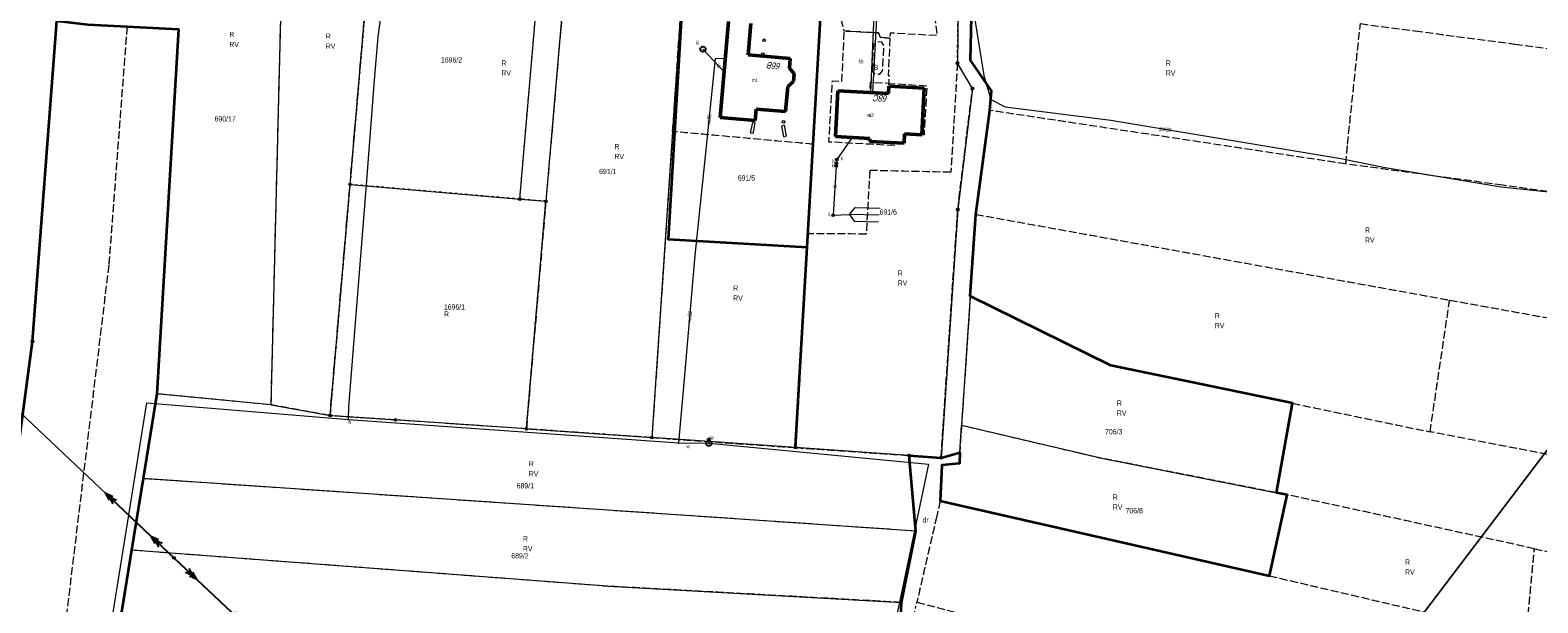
# Model space of a CAD drawing. Header units: metres. Extents: x 6590050 to 6616701, y 5542928 to 5566958.
# Tile 41 of 48: x 6598948 to 6599235, y 5546630 to 5546739. Entities that reach past the tile are written whole.
import ezdxf
from ezdxf.enums import TextEntityAlignment as Align

# ---------------------------------------------------------------- set-up
doc = ezdxf.new("R2010")
doc.units = ezdxf.units.M
doc.header["$MEASUREMENT"] = 0
for name, pattern in [('1.5_0.5', [2, 1.5, -0.5]), ('219-500', [0]), ('egba01_500', [0]), ('egkk-500', [2, 1.5, -0.5]), ('egug-500', [1, 0.5, -0.5]), ('suep_sn_500', [0])]:
    doc.linetypes.add(name, pattern=pattern)
doc.layers.get('0').update_dxf_attribs({"color": 2, "linetype": 'CONTINUOUS', "lineweight": 5})
for name, color, linetype in [('202-punkt graniczny', 7, 'CONTINUOUS'), ('203-punkt graniczny', 7, 'CONTINUOUS'), ('209-oznaczenie konturu klasyfikacyjnego', 7, 'CONTINUOUS'), ('210-oznaczenie konturu użytku gruntowego', 7, 'CONTINUOUS'), ('211-numer działki ewidencyjnej', 7, 'CONTINUOUS'), ('217-kontur klasyfikacyjny', 7, 'CONTINUOUS'), ('218-kontur użytku gruntowego', 7, 'CONTINUOUS'), ('219-działka ewidencyjna', 7, 'CONTINUOUS'), ('312-budynek ewidencyjny', 7, 'CONTINUOUS'), ('312-oznaczenie budynku ewidencyjnego-Atr117', 7, 'CONTINUOUS'), ('Adres nieruchomości (na budynku)', 7, 'CONTINUOUS'), ('Granica arkusza mapy', 7, 'CONTINUOUS'), ('hydrant', 7, 'CONTINUOUS'), ('jezdnia', 7, 'CONTINUOUS'), ('obszar utwardzony', 7, 'CONTINUOUS'), ('obszar utwardzony-Atr17', 7, 'CONTINUOUS'), ('ogrodzenie trwałe', 7, 'CONTINUOUS'), ('osadnik  szambo', 7, 'CONTINUOUS'), ('osadnik  szambo-Atr17', 7, 'CONTINUOUS'), ('podpora (punkt)', 7, 'CONTINUOUS'), ('przewód elektroenergetyczny podziemny', 7, 'CONTINUOUS'), ('przewód elektroenergetyczny średniego napięcia', 7, 'CONTINUOUS'), ('przewód gazowy', 7, 'CONTINUOUS'), ('przewód gazowy-Atr1', 7, 'CONTINUOUS'), ('przewód kanalizacyjny', 7, 'CONTINUOUS'), ('przewód kanalizacyjny-Atr1', 7, 'CONTINUOUS'), ('przewód wodociągowy', 7, 'CONTINUOUS'), ('przewód wodociągowy-Atr1', 7, 'CONTINUOUS'), ('studnia kanalizacyjna', 7, 'CONTINUOUS'), ('studnia kanalizacyjna-Atr17', 7, 'CONTINUOUS'), ('słup przewodów napowietrznych', 7, 'CONTINUOUS'), ('zasuwa lub zawór', 7, 'CONTINUOUS'), ('zasuwa lub zawór-Atr17', 7, 'CONTINUOUS'), ('ściana oporowa (linia)', 7, 'CONTINUOUS')]:
    doc.layers.add(name, color=color, linetype=linetype)
doc.styles.get("Standard").update_dxf_attribs({"font": 'Working1250', "width": 0.75})
doc.linetypes.add('902-500', pattern='A,3.75,0,[1,ksztalty.shx,S=0.5,R=0,X=0,Y=0],3.75', length=7.5)
doc.linetypes.add('otdn_500_short', pattern='A,2.5,0,[21,ksztalty.shx,S=0.5,R=0,X=-1,Y=0],0.5', length=3)

# ---------------------------------------------------------------- blocks, each defined once
blk = doc.blocks.new('202')
at = {"color": 0, "linetype": 'Continuous', "lineweight": 0}
blk.add_circle((0, 0), 0.25, dxfattribs=at)
blk = doc.blocks.new('203')
at = {"linetype": 'Continuous', "lineweight": 0}
h = blk.add_hatch(color=0, dxfattribs=at)
edge = h.paths.add_edge_path()
edge.add_arc((0, 0), 0.045, 0, 360)
blk = doc.blocks.new('IB04')
at = {"color": 0, "linetype": 'Continuous', "lineweight": 13}
blk.add_circle((0, 0), 0.25, dxfattribs=at)
blk = doc.blocks.new('US15')
at = {"color": 0, "linetype": 'Continuous', "lineweight": 13}
blk.add_circle((0, 0), 0.25, dxfattribs=at)
blk = doc.blocks.new('SUKM')
at = {"color": 0, "linetype": 'Continuous'}
blk.add_circle((0, 0), 0.5, dxfattribs=at)
blk = doc.blocks.new('US25')
at = {"linetype": 'Continuous', "lineweight": 0}
h = blk.add_hatch(color=0, dxfattribs=at)
edge = h.paths.add_edge_path()
edge.add_arc((0, 0), 0.2, 0, 360)
blk = doc.blocks.new('SUWH')
at = {"color": 0, "linetype": 'Continuous'}
for p in [(-0.354, 0.646), (0, 0.5), (0.354, 0.646)]:
    blk.add_line(p, (0, 1), dxfattribs=at)
blk.add_circle((0, 0), 0.5, dxfattribs=at)
blk = doc.blocks.new('SUEP2')
at = {"color": 0, "linetype": 'Continuous'}
for p, q in [((0, 0), (6.027, 0)), ((5.027, 0), (3.527, 0.5)), ((5.027, 0), (3.527, -0.5)), ((6.027, 0), (4.527, 0.5)), ((6.027, 0), (4.527, -0.5)), ((6.027, 0), (18.027, 0)), ((17.027, 0), (15.527, 0.5)), ((17.027, 0), (15.527, -0.5)), ((18.027, 0), (16.527, 0.5)), ((18.027, 0), (16.527, -0.5))]:
    blk.add_line(p, q, dxfattribs=at)

msp = doc.modelspace()

# ---------------------------------------------------------------- linework, layer by layer
at = {"layer": '217-kontur klasyfikacyjny', "color": 92, "linetype": 'egkk-500', "lineweight": 18, "flags": 128}
for points in [[(6599052.05, 5546774.58), (6599046.19, 5546706.48)], [(6599070.36, 5546719.79), (6599073.46, 5546765.46)], [(6598993.79, 5546667.67), (6598996.11, 5546760.76)], [(6599008.83, 5546709.71), (6599012.93, 5546757.08)], [(6599127.55, 5546750.08), (6599127.14, 5546733.41)], [(6598948.28, 5546679.74), (6598952.91, 5546740.92)], [(6598966.31, 5546739.81), (6598962.82, 5546694.33)], [(6598972, 5546669.78), (6598976.15, 5546739.3)], [(6599199.07, 5546717.37), (6599201.52, 5546740.36)], [(6599201.52, 5546740.36), (6599211.95, 5546738.98)], [(6599211.95, 5546738.98), (6599230.94, 5546736.46)], [(6599230.94, 5546736.46), (6599290.15, 5546729.03)], [(6599124.67, 5546732.83), (6599123.42, 5546712.02)], [(6599127.53, 5546727.99), (6599124.67, 5546732.83)], [(6599127.14, 5546733.41), (6599131.17, 5546727.54)], [(6599126.01, 5546715.45), (6599127.53, 5546727.99)], [(6599131.17, 5546727.54), (6599130.88, 5546723.81)], [(6599130.88, 5546723.81), (6599128.18, 5546703.99)], [(6599198.73, 5546713.61), (6599130.88, 5546723.81)], [(6599070.36, 5546719.79), (6599066.41, 5546661.43)], [(6599097.18, 5546717.36), (6599070.36, 5546719.79)], [(6599096.2, 5546700.29), (6599097.18, 5546717.36)], [(6599124.73, 5546704.93), (6599126.01, 5546715.45)], [(6599198.73, 5546713.61), (6599199.07, 5546717.37)], [(6599107.96, 5546712.36), (6599107.28, 5546700.24)], [(6599123.42, 5546712.02), (6599107.96, 5546712.36)], [(6599228.68, 5546709.56), (6599198.73, 5546713.61)], [(6599005.02, 5546665.63), (6599008.83, 5546709.71)], [(6599257.11, 5546705.5), (6599228.68, 5546709.56)], [(6599046.19, 5546706.48), (6599042.46, 5546663.1)], [(6599121.55, 5546657.59), (6599124.73, 5546704.93)], [(6599128.18, 5546703.99), (6599127.13, 5546688.38)], [(6599128.18, 5546703.99), (6599218.55, 5546687.65)], [(6599096.2, 5546700.29), (6599093.85, 5546659.51)], [(6599107.28, 5546700.24), (6599096.2, 5546700.29)], [(6598962.82, 5546694.33), (6598941.54, 5546518.4)], [(6599127.13, 5546688.38), (6599125.46, 5546663.74)], [(6599153.93, 5546675.15), (6599127.13, 5546688.38)], [(6599214.81, 5546662.53), (6599218.55, 5546687.65)], [(6599218.55, 5546687.65), (6599274.73, 5546677.5)], [(6598945.34, 5546657.77), (6598948.28, 5546679.74)], [(6599188.59, 5546667.97), (6599153.93, 5546675.15)], [(6598969.38, 5546653.61), (6598972, 5546669.78)], [(6598993.79, 5546667.67), (6598972, 5546669.78)], [(6599005.02, 5546665.63), (6598993.79, 5546667.67)], [(6599017.51, 5546664.79), (6599005.02, 5546665.63)], [(6599185.52, 5546650.92), (6599188.59, 5546667.97)], [(6599188.59, 5546667.97), (6599214.81, 5546662.53)], [(6599042.46, 5546663.1), (6599017.51, 5546664.79)], [(6599066.41, 5546661.43), (6599042.46, 5546663.1)], [(6599125.46, 5546663.74), (6599125.11, 5546658.56)], [(6599151.19, 5546657.69), (6599125.46, 5546663.74)], [(6599066.41, 5546661.43), (6599093.85, 5546659.51)], [(6599264.72, 5546652.93), (6599214.81, 5546662.53)], [(6599093.85, 5546659.51), (6599115.48, 5546658.02)], [(6599115.48, 5546658.02), (6599121.55, 5546657.59)], [(6599116.72, 5546643.6), (6599115.48, 5546658.02)], [(6599125.11, 5546658.56), (6599125.04, 5546656.5)], [(6599185.52, 5546650.92), (6599151.19, 5546657.69)], [(6599121.72, 5546656.17), (6599121.41, 5546649.36)], [(6599125.04, 5546656.5), (6599121.72, 5546656.17)], [(6598969.38, 5546653.61), (6598967.16, 5546639.97)], [(6599116.72, 5546643.6), (6598969.38, 5546653.61)], [(6599121.41, 5546649.36), (6599120.73, 5546646.44)], [(6599121.41, 5546649.36), (6599184.18, 5546635.07)], [(6599184.18, 5546635.07), (6599187.56, 5546650.52)], [(6599187.56, 5546650.52), (6599185.52, 5546650.92)], [(6599234.7, 5546640.25), (6599187.56, 5546650.52)], [(6599120.73, 5546646.44), (6599116.94, 5546630.07)], [(6599113.99, 5546630.01), (6599116.72, 5546643.6)], [(6598967.16, 5546639.97), (6598964.61, 5546624.22)], [(6599056.97, 5546633.16), (6598967.16, 5546639.97)], [(6599233.17, 5546623.64), (6599234.7, 5546640.25)], [(6599234.7, 5546640.25), (6599261.11, 5546634.49)], [(6599184.18, 5546635.07), (6599233.17, 5546623.64)], [(6599113.99, 5546630.01), (6599056.97, 5546633.16)], [(6599113.94, 5546628.5), (6599113.99, 5546630.01)], [(6599116.94, 5546630.07), (6599158.73, 5546619.08)]]:
    msp.add_lwpolyline(points, dxfattribs=at)
at = {"layer": '218-kontur użytku gruntowego', "color": 3, "linetype": 'egug-500', "lineweight": 18, "flags": 128}
for points in [[(6599052.05, 5546774.58), (6599046.19, 5546706.48)], [(6599073.46, 5546765.46), (6599070.36, 5546719.79)], [(6598993.79, 5546667.67), (6598996.11, 5546760.76)], [(6599012.93, 5546757.08), (6599008.83, 5546709.71)], [(6599041.21, 5546706.91), (6599045.29, 5546754.32)], [(6599097.18, 5546717.36), (6599099.3, 5546754.43)], [(6599127.55, 5546750.08), (6599127.14, 5546733.41)], [(6599124.67, 5546732.83), (6599124.81, 5546743.33)], [(6598948.28, 5546679.74), (6598952.91, 5546740.92)], [(6598966.31, 5546739.81), (6598962.82, 5546694.33)], [(6598972, 5546669.78), (6598976.15, 5546739.3)], [(6599199.07, 5546717.37), (6599201.52, 5546740.36)], [(6599201.52, 5546740.36), (6599211.95, 5546738.98)], [(6599211.95, 5546738.98), (6599230.94, 5546736.46)], [(6599230.94, 5546736.46), (6599290.15, 5546729.03)], [(6599124.67, 5546732.83), (6599123.42, 5546712.02)], [(6599127.53, 5546727.99), (6599124.67, 5546732.83)], [(6599127.14, 5546733.41), (6599131.17, 5546727.54)], [(6599126.01, 5546715.45), (6599127.53, 5546727.99)], [(6599131.17, 5546727.54), (6599130.88, 5546723.81)], [(6599130.88, 5546723.81), (6599128.18, 5546703.99)], [(6599198.73, 5546713.61), (6599130.88, 5546723.81)], [(6599070.36, 5546719.79), (6599066.41, 5546661.43)], [(6599097.18, 5546717.36), (6599070.36, 5546719.79)], [(6599096.2, 5546700.29), (6599097.18, 5546717.36)], [(6599124.73, 5546704.93), (6599126.01, 5546715.45)], [(6599198.73, 5546713.61), (6599199.07, 5546717.37)], [(6599107.96, 5546712.36), (6599107.28, 5546700.24)], [(6599123.42, 5546712.02), (6599107.96, 5546712.36)], [(6599228.68, 5546709.56), (6599198.73, 5546713.61)], [(6599008.83, 5546709.71), (6599005.02, 5546665.63)], [(6599041.21, 5546706.91), (6599008.83, 5546709.71)], [(6599257.11, 5546705.5), (6599228.68, 5546709.56)], [(6599046.19, 5546706.48), (6599041.21, 5546706.91)], [(6599042.46, 5546663.1), (6599046.19, 5546706.48)], [(6599121.55, 5546657.59), (6599124.73, 5546704.93)], [(6599128.18, 5546703.99), (6599127.13, 5546688.38)], [(6599128.18, 5546703.99), (6599218.55, 5546687.65)], [(6599096.2, 5546700.29), (6599093.85, 5546659.51)], [(6599107.28, 5546700.24), (6599096.2, 5546700.29)], [(6598962.82, 5546694.33), (6598941.54, 5546518.4)], [(6599127.13, 5546688.38), (6599125.46, 5546663.74)], [(6599153.93, 5546675.15), (6599127.13, 5546688.38)], [(6599214.81, 5546662.53), (6599218.55, 5546687.65)], [(6599218.55, 5546687.65), (6599274.73, 5546677.5)], [(6598945.34, 5546657.77), (6598948.28, 5546679.74)], [(6599188.59, 5546667.97), (6599153.93, 5546675.15)], [(6598969.38, 5546653.61), (6598972, 5546669.78)], [(6598993.79, 5546667.67), (6598972, 5546669.78)], [(6599005.02, 5546665.63), (6598993.79, 5546667.67)], [(6599017.51, 5546664.79), (6599005.02, 5546665.63)], [(6599185.52, 5546650.92), (6599188.59, 5546667.97)], [(6599188.59, 5546667.97), (6599214.81, 5546662.53)], [(6599042.46, 5546663.1), (6599017.51, 5546664.79)], [(6599066.41, 5546661.43), (6599042.46, 5546663.1)], [(6599125.46, 5546663.74), (6599125.11, 5546658.56)], [(6599151.19, 5546657.69), (6599125.46, 5546663.74)], [(6599066.41, 5546661.43), (6599093.85, 5546659.51)], [(6599264.72, 5546652.93), (6599214.81, 5546662.53)], [(6599093.85, 5546659.51), (6599115.48, 5546658.02)], [(6599115.48, 5546658.02), (6599121.55, 5546657.59)], [(6599115.48, 5546658.02), (6599116.72, 5546643.6)], [(6599125.11, 5546658.56), (6599121.55, 5546657.59)], [(6599125.11, 5546658.56), (6599125.04, 5546656.5)], [(6599185.52, 5546650.92), (6599151.19, 5546657.69)], [(6599121.72, 5546656.17), (6599121.41, 5546649.36)], [(6599125.04, 5546656.5), (6599121.72, 5546656.17)], [(6598969.38, 5546653.61), (6598967.16, 5546639.97)], [(6599116.72, 5546643.6), (6598969.38, 5546653.61)], [(6599121.41, 5546649.36), (6599120.73, 5546646.44)], [(6599121.41, 5546649.36), (6599184.18, 5546635.07)], [(6599184.18, 5546635.07), (6599187.56, 5546650.52)], [(6599187.56, 5546650.52), (6599185.52, 5546650.92)], [(6599234.7, 5546640.25), (6599187.56, 5546650.52)], [(6599120.73, 5546646.44), (6599116.94, 5546630.07)], [(6599113.99, 5546630.01), (6599116.72, 5546643.6)], [(6598967.16, 5546639.97), (6598964.61, 5546624.22)], [(6599056.97, 5546633.16), (6598967.16, 5546639.97)], [(6599233.17, 5546623.64), (6599234.7, 5546640.25)], [(6599234.7, 5546640.25), (6599261.11, 5546634.49)], [(6599184.18, 5546635.07), (6599233.17, 5546623.64)], [(6599113.99, 5546630.01), (6599056.97, 5546633.16)], [(6599113.94, 5546628.5), (6599113.99, 5546630.01)], [(6599116.44, 5546627.85), (6599116.94, 5546630.07)], [(6599116.94, 5546630.07), (6599158.73, 5546619.08)]]:
    msp.add_lwpolyline(points, dxfattribs=at)
at = {"layer": '219-działka ewidencyjna', "color": 7, "linetype": '219-500', "lineweight": 18, "flags": 128}
for points in [[(6598993.79, 5546667.67), (6598997.15, 5546802.33)], [(6599052.05, 5546774.58), (6599046.19, 5546706.48)], [(6599073.46, 5546765.46), (6599070.36, 5546719.79)], [(6599008.83, 5546709.71), (6599012.93, 5546757.08)], [(6599041.21, 5546706.91), (6599045.29, 5546754.32)], [(6599099.3, 5546754.43), (6599097.18, 5546717.36)], [(6599127.14, 5546733.41), (6599127.55, 5546750.08)], [(6599124.81, 5546743.33), (6599124.67, 5546732.83)], [(6598952.91, 5546740.92), (6598948.28, 5546679.74)], [(6598972, 5546669.78), (6598976.15, 5546739.3)], [(6599127.53, 5546727.99), (6599124.67, 5546732.83)], [(6599127.14, 5546733.41), (6599131.17, 5546727.54)], [(6599127.53, 5546727.99), (6599124.73, 5546704.93)], [(6599130.88, 5546723.81), (6599131.17, 5546727.54)], [(6599130.88, 5546723.81), (6599128.18, 5546703.99)], [(6599070.36, 5546719.79), (6599066.41, 5546661.43)], [(6599097.18, 5546717.36), (6599093.85, 5546659.51)], [(6599005.02, 5546665.63), (6599008.83, 5546709.71)], [(6599008.83, 5546709.71), (6599041.21, 5546706.91)], [(6599041.21, 5546706.91), (6599046.19, 5546706.48)], [(6599042.46, 5546663.1), (6599046.19, 5546706.48)], [(6599124.73, 5546704.93), (6599121.55, 5546657.59)], [(6599127.13, 5546688.38), (6599128.18, 5546703.99)], [(6599127.13, 5546688.38), (6599125.46, 5546663.74)], [(6599127.13, 5546688.38), (6599153.93, 5546675.15)], [(6598945.34, 5546657.77), (6598948.28, 5546679.74)], [(6599188.59, 5546667.97), (6599153.93, 5546675.15)], [(6598972, 5546669.78), (6598969.38, 5546653.61)], [(6598993.79, 5546667.67), (6598972, 5546669.78)], [(6598993.79, 5546667.67), (6599005.02, 5546665.63)], [(6599005.02, 5546665.63), (6599017.51, 5546664.79)], [(6599188.59, 5546667.97), (6599185.52, 5546650.92)], [(6599042.46, 5546663.1), (6599017.51, 5546664.79)], [(6599042.46, 5546663.1), (6599066.41, 5546661.43)], [(6599125.11, 5546658.56), (6599125.46, 5546663.74)], [(6599151.19, 5546657.69), (6599125.46, 5546663.74)], [(6599093.85, 5546659.51), (6599066.41, 5546661.43)], [(6599115.48, 5546658.02), (6599093.85, 5546659.51)], [(6599121.55, 5546657.59), (6599115.48, 5546658.02)], [(6599116.72, 5546643.6), (6599115.48, 5546658.02)], [(6599125.11, 5546658.56), (6599121.55, 5546657.59)], [(6599125.11, 5546658.56), (6599125.04, 5546656.5)], [(6599151.19, 5546657.69), (6599185.52, 5546650.92)], [(6599121.41, 5546649.36), (6599121.72, 5546656.17)], [(6599121.72, 5546656.17), (6599125.04, 5546656.5)], [(6598967.16, 5546639.97), (6598969.38, 5546653.61)], [(6599116.72, 5546643.6), (6598969.38, 5546653.61)], [(6599121.41, 5546649.36), (6599184.18, 5546635.07)], [(6599184.18, 5546635.07), (6599187.56, 5546650.52)], [(6599187.56, 5546650.52), (6599185.52, 5546650.92)], [(6599113.99, 5546630.01), (6599116.72, 5546643.6)], [(6598964.61, 5546624.22), (6598967.16, 5546639.97)], [(6599056.97, 5546633.16), (6598967.16, 5546639.97)], [(6599056.97, 5546633.16), (6599113.99, 5546630.01)], [(6599113.94, 5546628.5), (6599113.99, 5546630.01)]]:
    msp.add_lwpolyline(points, dxfattribs=at)
at = {"layer": '312-budynek ewidencyjny', "color": 7, "linetype": 'Continuous', "lineweight": 50, "flags": 128}
for points in [[(6599079.4, 5546722.48), (6599081, 5546740.78)], [(6599085.29, 5546740.4), (6599084.76, 5546734.4)], [(6599084.76, 5546734.4), (6599092.78, 5546733.69)], [(6599092.78, 5546733.69), (6599092.62, 5546731.9)], [(6599092.62, 5546731.9), (6599093.56, 5546730.81)], [(6599093.44, 5546729.35), (6599092.31, 5546728.37)], [(6599093.56, 5546730.81), (6599093.44, 5546729.35)], [(6599092.31, 5546728.37), (6599091.89, 5546723.59)], [(6599101.4, 5546718.84), (6599101.86, 5546727.55)], [(6599101.86, 5546727.55), (6599111.5, 5546727.04)], [(6599111.5, 5546727.04), (6599111.57, 5546728.44)], [(6599111.57, 5546728.44), (6599118.36, 5546728.08)], [(6599118.36, 5546728.08), (6599117.89, 5546719.17)], [(6599086.27, 5546724.08), (6599086.07, 5546721.89)], [(6599091.89, 5546723.59), (6599086.27, 5546724.08)], [(6599086.07, 5546721.89), (6599079.4, 5546722.48)], [(6599107.95, 5546718.49), (6599101.4, 5546718.84)], [(6599107.92, 5546717.9), (6599107.95, 5546718.49)], [(6599114.51, 5546717.55), (6599107.92, 5546717.9)], [(6599114.61, 5546719.35), (6599114.51, 5546717.55)], [(6599117.89, 5546719.17), (6599114.61, 5546719.35)]]:
    msp.add_lwpolyline(points, dxfattribs=at)
at = {"layer": 'Granica arkusza mapy', "color": 94, "linetype": 'egba01_500', "lineweight": 35, "flags": 128}
msp.add_lwpolyline([(6598938.68, 5546742.5), (6598929.13, 5546660.08), (6598945.34, 5546657.77), (6598948.28, 5546679.74), (6598952.91, 5546740.92), (6598958.84, 5546740.2), (6598966.31, 5546739.81), (6598976.15, 5546739.3), (6598972, 5546669.78), (6598969.38, 5546653.61), (6598967.16, 5546639.97), (6598964.61, 5546624.22), (6598963.56, 5546606.18), (6599007.25, 5546603.47), (6599020.17, 5546602.67), (6599034.82, 5546601.76), (6599051, 5546600.76), (6599069.3, 5546600.96), (6599072.15, 5546601.52), (6599076.15, 5546602.3), (6599085.01, 5546604.04), (6599097.82, 5546606.55), (6599113.48, 5546606.75), (6599113.57, 5546618.1), (6599113.94, 5546628.5), (6599113.99, 5546630.01), (6599116.72, 5546643.6), (6599115.48, 5546658.02), (6599121.55, 5546657.59), (6599125.11, 5546658.56), (6599125.04, 5546656.5), (6599121.72, 5546656.17), (6599121.41, 5546649.36), (6599184.18, 5546635.07), (6599187.56, 5546650.52), (6599185.52, 5546650.92), (6599188.59, 5546667.97), (6599153.93, 5546675.15), (6599127.13, 5546688.38), (6599128.18, 5546703.99), (6599130.88, 5546723.81), (6599131.17, 5546727.54), (6599127.14, 5546733.41), (6599127.55, 5546750.08), (6599127.59, 5546768.9), (6599170.44, 5546762.44), (6599180.43, 5546761.11), (6599186.29, 5546797.37), (6599193.31, 5546840.85), (6599183.46, 5546843), (6599139.99, 5546852.51), (6599138.05, 5546853.11), (6599132.95, 5546854.52), (6599128.26, 5546855.72), (6599118.51, 5546858.05), (6599112.68, 5546859.45), (6599097.66, 5546863.56), (6599093.75, 5546864.28), (6599062.95, 5546871.01), (6599058.04, 5546872.19), (6599038.94, 5546876.82), (6599026.83, 5546879.58), (6599008.52, 5546884.15), (6599004.64, 5546885.13), (6598986.11, 5546889.78), (6598979.64, 5546891.37), (6598973.42, 5546892.89), (6598969.93, 5546893.75), (6598956.48, 5546897.43), (6598950.36, 5546845.38)], close=True, dxfattribs=at)
at = {"layer": 'jezdnia', "color": 7, "linetype": '1.5_0.5', "lineweight": 18, "flags": 128}
msp.add_lwpolyline([(6599100.62, 5546748.7), (6599120.01, 5546743.93), (6599120.81, 5546738.07), (6599111.84, 5546738.56), (6599111.8, 5546737.58), (6599109.97, 5546737.75), (6599109.64, 5546738.6), (6599103.08, 5546738.97)], close=True, dxfattribs=at)
at = {"layer": 'obszar utwardzony', "color": 7, "linetype": '1.5_0.5', "lineweight": 18, "flags": 128}
for points in [[(6599111.8, 5546737.58), (6599111.46, 5546730.5), (6599111.65, 5546730.49), (6599111.57, 5546728.96), (6599108.01, 5546729.13), (6599107.94, 5546727.23), (6599101.86, 5546727.55), (6599101.4, 5546718.84), (6599107.95, 5546718.49), (6599107.92, 5546717.9), (6599112.94, 5546717.63), (6599112.91, 5546717.09), (6599107.83, 5546717.36), (6599100.17, 5546717.79), (6599100.82, 5546729.45), (6599102.66, 5546729.36), (6599103.08, 5546738.97), (6599109.64, 5546738.6), (6599109.97, 5546737.75)], [(6599108.45, 5546731.39), (6599108.71, 5546736.42), (6599109.42, 5546736.96), (6599110.15, 5546736.9), (6599110.61, 5546736.14), (6599110.35, 5546731.37), (6599109.74, 5546730.68), (6599109, 5546730.71)], [(6599117.89, 5546719.17), (6599118.36, 5546728.08), (6599111.57, 5546728.44), (6599111.57, 5546728.96), (6599118.86, 5546728.53), (6599118.3, 5546719.15)]]:
    msp.add_lwpolyline(points, close=True, dxfattribs=at)
at = {"layer": 'ogrodzenie trwałe', "color": 7, "linetype": '902-500', "lineweight": 35, "flags": 128}
for points in [[(6599078.79, 5546755.39), (6599072.89, 5546755.97), (6599069.53, 5546699.28), (6599096, 5546697.73)], [(6599096, 5546697.73), (6599099.24, 5546753.45), (6599084.28, 5546754.85)], [(6599093.8, 5546659.81), (6599096, 5546697.73)]]:
    msp.add_lwpolyline(points, dxfattribs=at)
at = {"layer": 'przewód elektroenergetyczny podziemny', "color": 1, "linetype": 'Continuous', "lineweight": 18, "flags": 128}
msp.add_lwpolyline([(6599099.39, 5546752.75), (6599109.47, 5546746.1), (6599108.48, 5546727.2)], dxfattribs=at)
at = {"layer": 'przewód elektroenergetyczny średniego napięcia', "color": 1, "linetype": 'suep_sn_500', "lineweight": 18, "flags": 128}
for points in [[(6598903.79, 5546706.03), (6598975.24, 5546638.5)], [(6599182.43, 5546586.91), (6599247.33, 5546672.46)], [(6599247.33, 5546672.46), (6599182.43, 5546586.91)], [(6598975.24, 5546638.5), (6599046.51, 5546571.34)]]:
    msp.add_lwpolyline(points, dxfattribs=at)
at = {"layer": 'przewód gazowy', "color": 52, "linetype": 'Continuous', "lineweight": 18, "flags": 128}
msp.add_lwpolyline([(6599126.73, 5546769.38), (6599126.89, 5546765.66), (6599126.73, 5546749.12), (6599129.71, 5546730.48), (6599131.06, 5546725.92), (6599133.77, 5546724.51), (6599153.93, 5546721.97), (6599197.78, 5546714.67), (6599206.22, 5546712.93), (6599228.37, 5546709.25), (6599256.69, 5546706.24), (6599295.61, 5546700.31), (6599319.88, 5546696.47), (6599330.52, 5546694.79), (6599334.36, 5546694.44), (6599341.12, 5546692.48), (6599344.48, 5546689.51), (6599345.74, 5546682.16)], dxfattribs=at)
at = {"layer": 'przewód kanalizacyjny', "color": 34, "linetype": 'Continuous', "lineweight": 18, "flags": 128}
for points in [[(6599080.16, 5546731.19), (6599076.14, 5546735.48)], [(6599104.63, 5546718.67), (6599101.65, 5546714.44), (6599101.59, 5546713.79), (6599101.54, 5546713.26), (6599100.97, 5546703.82), (6599104.11, 5546703.95)], [(6599104.11, 5546703.95), (6599105.19, 5546705.33), (6599109.96, 5546705.15)], [(6599109.75, 5546703.86), (6599104.11, 5546703.95)], [(6599104.11, 5546703.95), (6599104.99, 5546702.67), (6599109.65, 5546702.57)]]:
    msp.add_lwpolyline(points, dxfattribs=at)
at = {"layer": 'przewód wodociągowy', "color": 5, "linetype": 'Continuous', "lineweight": 18, "flags": 128}
for points in [[(6599008.52, 5546664.9), (6599008.61, 5546667.28), (6599011.95, 5546709.65), (6599013.49, 5546729.58), (6599014.22, 5546737.85), (6599016.47, 5546754.81)], [(6599108.15, 5546727.21), (6599108.83, 5546743.36), (6599106.53, 5546746.46)], [(6599080.37, 5546733.63), (6599078.49, 5546733.74), (6599076.54, 5546715.1), (6599074.59, 5546696.16), (6599072.55, 5546672.54), (6599071.48, 5546660.4)], [(6598754.05, 5546645.49), (6598754.46, 5546644.19), (6598763.41, 5546633.77), (6598778.71, 5546632.16), (6598791.08, 5546630.72), (6598813.24, 5546629), (6598816.78, 5546628.62), (6598851.71, 5546623.29), (6598867.14, 5546620.34), (6598960.55, 5546608.68), (6598970.11, 5546668.07), (6599008.52, 5546664.9), (6599071.48, 5546660.4), (6599077.31, 5546660.34), (6599119.16, 5546656.39), (6599112.02, 5546622.51), (6599114.76, 5546597.44), (6599123.28, 5546575.58), (6599133.04, 5546555.23), (6599230.91, 5546537.03), (6599249.25, 5546537.54), (6599260.87, 5546537.17), (6599270.96, 5546538.4), (6599280.7, 5546537.29)], [(6599077.31, 5546660.34), (6599077.32, 5546660.7)]]:
    msp.add_lwpolyline(points, dxfattribs=at)
at = {"layer": 'ściana oporowa (linia)', "color": 0, "lineweight": 18}
for p, q in [((6599085.235, 5546719.529), (6599085.625, 5546721.499)), ((6599085.625, 5546721.499), (6599085.87, 5546721.45)), ((6599091.204, 5546720.904), (6599091.45, 5546720.95)), ((6599091.594, 5546718.804), (6599091.204, 5546720.904)), ((6599085.235, 5546719.529), (6599085.48, 5546719.48)), ((6599091.594, 5546718.804), (6599091.84, 5546718.85))]:
    msp.add_line(p, q, dxfattribs=at)
at = {"layer": 'ściana oporowa (linia)', "color": 0, "linetype": 'otdn_500_short', "lineweight": 18}
for p, q in [((6599085.725, 5546719.431), (6599086.115, 5546721.401)), ((6599086.115, 5546721.401), (6599085.87, 5546721.45)), ((6599091.696, 5546720.996), (6599091.45, 5546720.95)), ((6599092.086, 5546718.896), (6599091.696, 5546720.996)), ((6599085.725, 5546719.431), (6599085.48, 5546719.48)), ((6599092.086, 5546718.896), (6599091.84, 5546718.85))]:
    msp.add_line(p, q, dxfattribs=at)

# ---------------------------------------------------------------- block references
at = {"layer": '202-punkt graniczny', "color": 7, "linetype": 'Continuous', "lineweight": 18}
for p in [(6599124.67, 5546732.83), (6599127.53, 5546727.99), (6599008.83, 5546709.71), (6599041.21, 5546706.91), (6599046.19, 5546706.48), (6599124.73, 5546704.93), (6598948.28, 5546679.74), (6599005.02, 5546665.63), (6599017.51, 5546664.79), (6599042.46, 5546663.1), (6599066.41, 5546661.43), (6599093.85, 5546659.51), (6599115.48, 5546658.02), (6599121.55, 5546657.59)]:
    msp.add_blockref('202', p, dxfattribs=at)
at = {"layer": '203-punkt graniczny', "color": 7, "linetype": 'Continuous', "lineweight": 18}
for p in [(6599127.14, 5546733.41), (6599131.17, 5546727.54), (6599130.88, 5546723.81), (6599070.36, 5546719.79), (6599097.18, 5546717.36), (6599128.18, 5546703.99), (6599127.13, 5546688.38), (6599153.93, 5546675.15), (6598972, 5546669.78), (6598993.79, 5546667.67), (6599188.59, 5546667.97), (6599125.46, 5546663.74), (6599125.11, 5546658.56), (6599151.19, 5546657.69), (6599121.72, 5546656.17), (6599125.04, 5546656.5), (6598969.38, 5546653.61), (6599121.41, 5546649.36), (6599185.52, 5546650.92), (6599187.56, 5546650.52), (6599116.72, 5546643.6), (6598967.16, 5546639.97), (6599184.18, 5546635.07), (6599056.97, 5546633.16), (6599113.99, 5546630.01)]:
    msp.add_blockref('203', p, dxfattribs=at)
at = {"layer": 'hydrant', "color": 5, "linetype": 'Continuous', "lineweight": 18}
msp.add_blockref('SUWH', (6599077.31, 5546660.34), dxfattribs=at)
at = {"layer": 'osadnik  szambo', "color": 34, "linetype": 'Continuous', "lineweight": 18}
msp.add_blockref('SUKM', (6599076.14, 5546735.48), dxfattribs=at)
at = {"layer": 'podpora (punkt)', "color": 7, "linetype": 'Continuous', "lineweight": 18}
for p in [(6599087.56, 5546734.56), (6599087.81, 5546737.19), (6599091.52, 5546721.64)]:
    msp.add_blockref('IB04', p, dxfattribs=at)
at = {"layer": 'przewód elektroenergetyczny średniego napięcia', "color": 1, "linetype": 'Continuous', "lineweight": 18}
for rotation in [136.616, 316.701]:
    msp.add_blockref('SUEP2', (6598975.24, 5546638.5), dxfattribs=dict(at, rotation=rotation))
at = {"layer": 'studnia kanalizacyjna', "color": 34, "linetype": 'Continuous', "lineweight": 18}
for p in [(6599101.65, 5546714.44), (6599101.54, 5546713.26), (6599101.59, 5546713.79), (6599100.97, 5546703.82)]:
    msp.add_blockref('US15', p, dxfattribs=at)
at = {"layer": 'słup przewodów napowietrznych', "color": 7, "linetype": 'Continuous', "lineweight": 18}
msp.add_blockref('US15', (6598975.24, 5546638.5), dxfattribs=at)
at = {"layer": 'zasuwa lub zawór', "color": 5, "linetype": 'Continuous', "lineweight": 18}
for p in [(6599008.52, 5546664.9), (6599071.48, 5546660.4), (6599077.32, 5546660.7)]:
    msp.add_blockref('US25', p, dxfattribs=at)

# ---------------------------------------------------------------- texts
at = {"layer": '209-oznaczenie konturu klasyfikacyjnego', "color": 92, "linetype": 'Continuous', "lineweight": 18, "width": 0.79}
for p in [(6598985.81, 5546736.89), (6599004.21, 5546736.57), (6599037.7, 5546731.45), (6599164.42, 5546731.44), (6599059.26, 5546715.52), (6599202.4, 5546699.6), (6599113.29, 5546691.41), (6599081.9, 5546688.53), (6599173.76, 5546683.28), (6599155.09, 5546666.61), (6599042.93, 5546655.03), (6599154.31, 5546648.69), (6599041.81, 5546640.74), (6599210.04, 5546636.31)]:
    msp.add_text('RV', height=1, dxfattribs=at).set_placement(p, align=Align.TOP_LEFT)
at = {"layer": '210-oznaczenie konturu użytku gruntowego', "color": 3, "linetype": 'Continuous', "lineweight": 18, "width": 0.79}
for s, p in [('R', (6598985.81, 5546737.79)), ('R', (6599004.21, 5546737.47)), ('R', (6599037.7, 5546732.35)), ('B', (6599108.7, 5546731.52)), ('R', (6599164.42, 5546732.34)), ('R', (6599059.26, 5546716.42)), ('R', (6599202.4, 5546700.5)), ('R', (6599113.29, 5546692.31)), ('R', (6599081.9, 5546689.43)), ('R', (6599026.76, 5546684.48)), ('R', (6599173.76, 5546684.18)), ('R', (6599155.09, 5546667.51)), ('R', (6599042.93, 5546655.93)), ('R', (6599154.31, 5546649.59)), ('dr', (6599118.02, 5546645.24)), ('R', (6599041.81, 5546641.64)), ('R', (6599210.04, 5546637.21))]:
    msp.add_text(s, height=1, dxfattribs=at).set_placement(p)
at = {"layer": '211-numer działki ewidencyjnej', "color": 7, "linetype": 'Continuous', "lineweight": 18, "width": 0.79}
for s, p in [('1696/2', (6599026.17, 5546733.95)), ('690/17', (6598983, 5546722.71)), ('691/1', (6599056.34, 5546712.67)), ('1696/1', (6599026.73, 5546686.83)), ('706/3', (6599152.83, 5546663.05)), ('689/1', (6599040.62, 5546652.75)), ('706/8', (6599156.74, 5546648))]:
    msp.add_text(s, height=1, dxfattribs=at).set_placement(p, align=Align.TOP_LEFT)
for s, p in [('691/5', (6599082.78, 5546710.43)), ('691/6', (6599109.83, 5546703.94)), ('689/2', (6599039.59, 5546638.39))]:
    msp.add_text(s, height=1, dxfattribs=at).set_placement(p)
at = {"layer": '312-oznaczenie budynku ewidencyjnego-Atr117', "color": 7, "width": 0.667}
for s, p in [('m1', (6599085.48, 5546729.24)), ('m2', (6599107.52, 5546722.57))]:
    msp.add_text(s, height=0.75, dxfattribs=at).set_placement(p)
at = {"layer": 'Adres nieruchomości (na budynku)', "color": 7, "linetype": 'Continuous', "lineweight": 25, "oblique": 15, "width": 0.79}
for s, rotation, p in [('66B', 174.941, (6599089.79, 5546732.95)), ('68C', 176.969, (6599110.08, 5546726.75))]:
    msp.add_text(s, height=1.25, rotation=rotation, dxfattribs=at).set_placement(p, align=Align.CENTER)
at = {"layer": 'obszar utwardzony-Atr17', "color": 7, "width": 0.667}
msp.add_text('kb.', height=0.75, rotation=356.772, dxfattribs=at).set_placement((6599105.84, 5546732.82))
at = {"layer": 'osadnik  szambo-Atr17', "color": 34, "width": 0.667}
msp.add_text('kl', height=0.75, dxfattribs=at).set_placement((6599074.82, 5546736.37))
at = {"layer": 'przewód gazowy-Atr1', "color": 52, "width": 0.667}
msp.add_text('gsA90', height=0.75, rotation=350.548, dxfattribs=at).set_placement((6599163.15, 5546720.43), align=Align.MIDDLE_LEFT)
at = {"layer": 'przewód kanalizacyjny-Atr1', "color": 34, "width": 0.667}
for rotation, p in [(313.178, (6599078.89, 5546732.54)), (86.544, (6599101.29, 5546709.05))]:
    msp.add_text('kl', height=0.75, rotation=rotation, dxfattribs=at).set_placement(p, align=Align.MIDDLE_LEFT)
at = {"layer": 'przewód wodociągowy-Atr1', "color": 5, "width": 0.667}
for rotation, p in [(84.028, (6599077.16, 5546721.06)), (85.064, (6599073.5, 5546683.52))]:
    msp.add_text('wo32', height=0.75, rotation=rotation, dxfattribs=at).set_placement(p, align=Align.MIDDLE_LEFT)
at = {"layer": 'studnia kanalizacyjna-Atr17', "color": 34, "width": 0.667}
for p in [(6599100.84, 5546713.79), (6599102.4, 5546714.3), (6599100.71, 5546712.94), (6599100.05, 5546703.64)]:
    msp.add_text('k', height=0.75, dxfattribs=at).set_placement(p)
at = {"layer": 'zasuwa lub zawór-Atr17', "color": 5, "width": 0.667}
for p in [(6599008.47, 5546664.1), (6599073.03, 5546659.39), (6599077.57, 5546661.11)]:
    msp.add_text('w', height=0.75, dxfattribs=at).set_placement(p)

doc.saveas('drawing.dxf')
